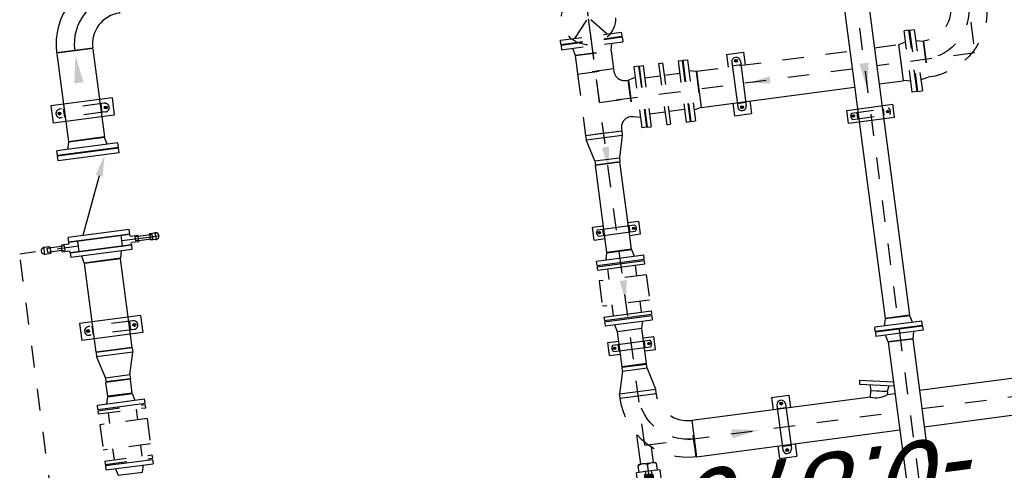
# Model space of a CAD drawing. Header units: metres. Extents: x 118052 to 118564, y 454784 to 455719.
# Tile 125 of 160: x 118515.44 to 118519.98, y 455272.97 to 455275.05. Entities that reach past the tile are written whole.
import ezdxf

# ---------------------------------------------------------------- set-up
doc = ezdxf.new("R2010")
doc.units = ezdxf.units.M
doc.header["$LTSCALE"] = 0.5
for name, pattern in [('AM_ISO08W050', [18, 12, -1.5, 3, -1.5]), ('CENTER', [2, 1.25, -0.25, 0.25, -0.25]), ('HIDDEN', [0.375, 0.25, -0.125])]:
    doc.linetypes.add(name, pattern=pattern)
for name, color, linetype in [('0H', 6, 'CENTER'), ('0Hid', 6, 'HIDDEN'), ('0Hu1', 6, 'Continuous'), ('0Symbol', 6, 'Continuous'), ('Koningsstal VIEUWPORT', 254, 'Continuous'), ('ME_N_D_EB00----hollandia~-_-----', 135, 'Continuous'), ('ZU_N_-_AL999---LL_pvc250_zgr34__18_^200~N_-----', 7, 'Continuous')]:
    doc.layers.add(name, color=color, linetype=linetype)
doc.layers.add('AM_7', color=6, linetype='AM_ISO08W050', lineweight=25)
doc.styles.add('tcb_isocp', font='tcb_isocp.shx')

# ---------------------------------------------------------------- blocks, each defined once
blk = doc.blocks.new('B150')
for p, q in [((-84.1, 0), (84.2, 0)), ((228.5, -144.3), (228.5, -312.6))]:
    blk.add_line(p, q)
for radius in [312.6, 144.3]:
    blk.add_arc((228.5, 0), radius, 180, 270)
at = {"color": 0, "linetype": 'ByBlock'}
blk.add_arc((228.5, 0), 228.5, 180, 270, dxfattribs=at)
blk = doc.blocks.new('Vof150')
for p, q in [((-92, -33), (-84.15, 0)), ((-84.15, 0), (84.15, 0)), ((84.15, 0), (92, -33)), ((-142.5, -33), (142.5, -33)), ((-142.5, -55), (-142.5, -33)), ((142.5, -55), (142.5, -33)), ((-142.5, -55), (142.5, -55))]:
    blk.add_line(p, q)
blk = doc.blocks.new('Vof100')
for p, q in [((-57.15, 0), (57.15, 0)), ((57.15, 0), (65.5, -32)), ((-110, -32), (110, -32)), ((-110, -52), (-110, -32)), ((-65.5, -32), (-57.15, 0)), ((110, -52), (110, -32)), ((-110, -52), (110, -52))]:
    blk.add_line(p, q)
blk = doc.blocks.new('TK150')
for p, q in [((3, 142.5), (3, -142.5)), ((3, 142.5), (25, 142.5)), ((25, 142.5), (25, -142.5)), ((381, 142.5), (381, -142.5)), ((381, 142.5), (403, 142.5)), ((403, 142.5), (403, -142.5)), ((288.8, 36.3), (25, -74.3)), ((3, -142.5), (25, -142.5)), ((381, -142.5), (403, -142.5))]:
    blk.add_line(p, q)
blk.add_solid([(282.3, 51.7), (295.2, 21), (381, 75)])
blk = doc.blocks.new('Vlf150')
for p, q in [((-142.5, 0), (142.5, 0)), ((-142.5, -20), (-142.5, 0)), ((142.5, -20), (142.5, 0)), ((-142.5, -20), (142.5, -20))]:
    blk.add_line(p, q)
blk = doc.blocks.new('VC150100')
for p, q in [((0, -84.15), (0, 84.15)), ((0, 84.15), (20, 84.15)), ((20, -84.15), (20, 84.15)), ((20, 84.15), (122, 57.15)), ((122, -57.15), (122, 57.15)), ((122, 57.15), (140, 57.15)), ((140, -57.15), (140, 57.15)), ((0, -84.15), (20, -84.15)), ((122, -57.15), (20, -84.15)), ((122, -57.15), (140, -57.15))]:
    blk.add_line(p, q)
blk = doc.blocks.new('LD150ba')
for p, q in [((0, 142.5), (0, -142.5)), ((0, 142.5), (19, 142.5)), ((19, 142.5), (19, -142.5)), ((191, 142.5), (191, -142.5)), ((191, 142.5), (210, 142.5)), ((210, 142.5), (210, -142.5)), ((19, -75), (191, 75)), ((19, 75), (191, -75)), ((0, -142.5), (19, -142.5)), ((191, -142.5), (210, -142.5))]:
    blk.add_line(p, q)
at = {"color": 0, "linetype": 'ByBlock'}
blk.add_line((0, 0), (210, 0), dxfattribs=at)
blk.add_circle((105, 0), 125)
blk = doc.blocks.new('S150')
for p, q in [((-227.15, 143), (-58.85, 143)), ((-227.15, 134.15), (-227.15, 143)), ((-58.85, 134.15), (-58.85, 143)), ((-286, -84.15), (-286, 84.15)), ((-286, 84.15), (-277.15, 84.15)), ((-8.85, 84.15), (0, 84.15)), ((0, -84.15), (0, 84.15)), ((-286, -84.15), (0, -84.15))]:
    blk.add_line(p, q)
at = {"color": 0, "linetype": 'ByBlock'}
blk.add_line((-143, 0), (-143, 143), dxfattribs=at)
for centre, start, end in [((-277.15, 134.15), 270, 0), ((-8.85, 134.15), 180, 270)]:
    blk.add_arc(centre, 50, start, end)
blk = doc.blocks.new('PO-DN150')
for p, q in [((-31362.6, -24164.8), (-31362.6, -24449.8)), ((-31362.6, -24164.8), (-31344.6, -24164.8)), ((-31344.6, -24164.8), (-31344.6, -24449.8)), ((-31271.6, -24164.8), (-31271.6, -24449.8)), ((-31271.6, -24164.8), (-31253.6, -24164.8)), ((-31253.6, -24164.8), (-31253.6, -24449.8)), ((-31180.6, -24164.8), (-31180.6, -24449.8)), ((-31180.6, -24164.8), (-31162.6, -24164.8)), ((-31162.6, -24164.8), (-31162.6, -24449.8)), ((-31271.6, -24223.1), (-31344.6, -24223.1)), ((-31180.6, -24223.1), (-31253.6, -24223.1)), ((-31271.6, -24391.4), (-31344.6, -24391.4)), ((-31180.6, -24391.4), (-31253.6, -24391.4)), ((-31362.6, -24449.8), (-31344.6, -24449.8)), ((-31271.6, -24449.8), (-31253.6, -24449.8)), ((-31180.6, -24449.8), (-31162.6, -24449.8))]:
    blk.add_line(p, q)
blk = doc.blocks.new('KK_DN50ba')
for p, q in [((25.6, 55.1), (-26.4, 55.1)), ((-26.4, 55.1), (-26.4, 14)), ((25.6, 55.1), (25.6, 14)), ((25.6, 48.4), (25.6, 14)), ((-63.4, 35.6), (-57.8, 42)), ((-63.4, -35.6), (-63.4, 35.6)), ((-57.8, 42), (-26.4, 42)), ((-57.8, 0), (-28.4, 0)), ((-28.4, 14), (65.4, 14)), ((-28.4, -14), (-28.4, 14)), ((-26.4, 42), (-26.4, 14)), ((57.1, 42), (25.6, 42)), ((27.7, -14), (27.7, 14)), ((44.3, -14), (44.3, 14)), ((62.6, 35.6), (57.1, 42)), ((62.6, 14), (62.6, 35.6)), ((65.4, 18.2), (151.4, 18.2)), ((65.4, -18.2), (65.4, 18.2)), ((-57.8, -42), (-63.4, -35.6)), ((-26.4, -42), (-57.8, -42)), ((-28.4, -14), (65.4, -14)), ((-26.4, -14), (-26.4, -42)), ((-26.4, -14), (-26.4, -55.1)), ((25.6, -14), (25.6, -48.4)), ((25.6, -14), (25.6, -55.1)), ((25.6, -42), (57.1, -42)), ((57.1, -42), (62.6, -35.6)), ((62.6, -35.6), (62.6, -14)), ((65.4, -18.2), (151.4, -18.2)), ((25.6, -55.1), (-26.4, -55.1))]:
    blk.add_line(p, q)
blk.add_lwpolyline([(-5.6, 9.1), (-10.9, 0), (-5.6, -9.1), (4.9, -9.1), (10.1, 0), (4.9, 9.1)], close=True)
for radius in [13.1, 8.27, 6.13]:
    blk.add_circle((-0.4, 0), radius)
for centre, radius, start, end in [((-21, 21), 42.3, 150.2533, 209.7467), ((-21, -21), 42.3, 150.2533, 209.7467), ((-0.4, 0), 21, 41.8103, 138.1897), ((-0.4, 0), 7, 168.4465, 99.6448), ((20.3, 21), 42.3, 350.4908, 29.7467), ((151.4, 0), 18.2, 270, 90), ((-0.4, 0), 21, 221.8103, 318.1897), ((20.3, -21), 42.3, 330.2533, 9.5092)]:
    blk.add_arc(centre, radius, start, end)
at = {"layer": '0H'}
for p, q in [((-0.4, -21), (-0.4, 21)), ((-63.4, 0), (169.6, 0))]:
    blk.add_line(p, q, dxfattribs=at)
blk = doc.blocks.new('slibverwerkingsgebouw')
for p, q in [((4445.6, 5222.5), (4365.6, 5222.4)), ((4365.8, 4937.4), (4365.6, 5222.4)), ((4405.6, 5181.5), (4405.6, 5194.5)), ((4445.8, 4937.5), (4445.6, 5222.5)), ((5458.5, 5223.2), (5378.5, 5223.1)), ((5378.7, 4938.1), (5378.5, 5223.1)), ((5418.5, 5182.2), (5418.5, 5195.2)), ((5458.7, 4938.2), (5458.5, 5223.2)), ((4399.1, 5188), (4412.1, 5188)), ((5412, 5188.7), (5425, 5188.7)), ((4399.2, 4972), (4412.2, 4972)), ((4405.7, 4978.5), (4405.7, 4965.5)), ((5412.2, 4972.7), (5425.2, 4972.7)), ((5418.7, 4979.2), (5418.7, 4966.2)), ((4445.8, 4937.5), (4365.8, 4937.4)), ((5458.7, 4938.2), (5378.7, 4938.1)), ((3980.5, 2811.7), (4040.5, 2811.8)), ((3980.5, 2811.7), (3980.5, 2761.4)), ((3995.5, 2789.9), (3995.6, 2618.6)), ((4025.5, 2789.9), (4025.6, 2618.6)), ((4040.5, 2811.8), (4040.5, 2761.4)), ((4518.2, 2812.1), (4518.2, 2761.7)), ((4518.2, 2812.1), (4578.2, 2812.1)), ((4533.2, 2790.3), (4533.3, 2618.9)), ((4563.2, 2790.3), (4563.3, 2619)), ((4578.2, 2812.1), (4578.2, 2761.8)), ((3995.5, 2765.5), (4025.5, 2765.5)), ((4533.2, 2765.9), (4563.2, 2765.9)), ((3980.6, 2647.1), (3980.6, 2596.7)), ((3995.6, 2642.9), (4025.6, 2643)), ((4040.6, 2647.1), (4040.6, 2596.8)), ((4518.3, 2647.4), (4518.3, 2597.1)), ((4533.3, 2643.3), (4563.3, 2643.3)), ((4578.3, 2647.5), (4578.3, 2597.1)), ((3980.6, 2596.7), (4040.6, 2596.8)), ((4518.3, 2597.1), (4578.3, 2597.1)), ((5061.4, 2094.9), (5003, 2094.9)), ((5003, 2094.9), (5003.1, 2014.9)), ((5288, 2095.1), (5229.7, 2095)), ((5288, 2095.1), (5288.1, 2015.1)), ((3464.4, 2093.8), (3406, 2093.8)), ((3406, 2093.8), (3406.1, 2013.8)), ((3447.1, 2053.8), (3434.1, 2053.8)), ((3440.6, 2047.3), (3440.6, 2060.3)), ((3652.6, 2074), (3444.6, 2073.8)), ((3461.1, 2073.8), (3461.1, 2033.8)), ((3691, 2094), (3632.7, 2093.9)), ((3636, 2073.9), (3636.1, 2033.9)), ((3650.1, 2054), (3663.1, 2054)), ((3656.6, 2047.5), (3656.6, 2060.5)), ((3691, 2094), (3691.1, 2014)), ((5044.1, 2054.9), (5031.1, 2054.9)), ((5037.6, 2048.4), (5037.6, 2061.4)), ((5249.6, 2075), (5041.6, 2074.9)), ((5058.1, 2074.9), (5058.1, 2034.9)), ((5233, 2075), (5233.1, 2035)), ((5247.1, 2055), (5260.1, 2055)), ((5253.6, 2048.5), (5253.6, 2061.5)), ((3464.4, 2013.8), (3406.1, 2013.8)), ((3652.6, 2034), (3444.6, 2033.8)), ((3691.1, 2014), (3632.7, 2013.9)), ((5061.4, 2014.9), (5003.1, 2014.9)), ((5249.6, 2035), (5041.6, 2034.9)), ((5288.1, 2015.1), (5229.7, 2015)), ((4899.9, 1576.8), (4959.9, 1576.9)), ((4899.9, 1576.8), (4900.1, 1361.8)), ((4959.9, 1576.9), (4960.1, 1361.9)), ((4900.1, 1361.8), (4960.1, 1361.9))]:
    blk.add_line(p, q)
at = {"color": 0, "linetype": 'ByBlock'}
for p, q in [((4005, 2784.2), (4016, 2784.2)), ((4010.5, 2789.7), (4010.5, 2778.7)), ((4542.7, 2784.6), (4553.7, 2784.6)), ((4548.2, 2790.1), (4548.2, 2779.1)), ((4005.1, 2624.2), (4016.1, 2624.2)), ((4010.6, 2629.7), (4010.6, 2618.7)), ((4542.8, 2624.6), (4553.8, 2624.6)), ((4548.3, 2630.1), (4548.3, 2619.1)), ((4924.4, 1549.4), (4935.4, 1549.4)), ((4929.9, 1554.9), (4929.9, 1543.9)), ((4924.6, 1389.4), (4935.6, 1389.4)), ((4930, 1394.9), (4930.1, 1383.9))]:
    blk.add_line(p, q, dxfattribs=at)
for centre, radius in [((4405.6, 5188), 6.5), ((5418.5, 5188.7), 6.5), ((4405.7, 4972), 6.5), ((5418.7, 4972.7), 6.5), ((4010.5, 2784.2), 5.5), ((4548.2, 2784.6), 5.5), ((4010.6, 2624.2), 5.5), ((4548.3, 2624.6), 5.5), ((3440.6, 2053.8), 6.5), ((3656.6, 2054), 6.5), ((5037.6, 2054.9), 6.5), ((5253.6, 2055), 6.5), ((4929.9, 1549.4), 5.5), ((4930.1, 1389.4), 5.5)]:
    blk.add_circle(centre, radius)
for centre, radius, start, end in [((4010.5, 2778.2), 19, 37.9027, 142.1754), ((4548.2, 2778.6), 19, 37.9027, 142.1754), ((4010.6, 2630.2), 19, 217.9027, 322.1754), ((4548.3, 2630.6), 19, 217.9027, 322.1754), ((3444.6, 2053.8), 20, 90.0391, 270.0391), ((3652.6, 2054), 20, 270.0391, 90.0391), ((5041.6, 2054.9), 20, 90.0391, 270.0391), ((5249.6, 2055), 20, 270.0391, 90.0391)]:
    blk.add_arc(centre, radius, start, end)
at = {"layer": '0H', "color": 1, "linetype": 'CENTER'}
for p, q in [((5374.1, 2789.3), (5290.1, 2789.3)), ((5290.2, 2621), (5290.1, 2789.3)), ((5374.1, 2789.3), (5374.2, 2621)), ((5374.2, 2621), (5290.2, 2621)), ((5229.6, 2242.1), (5230.1, 1526.7)), ((5230.2, 1412.4), (5230.2, 1300.6))]:
    blk.add_line(p, q, dxfattribs=at)
at = {"layer": '0H'}
for p, q in [((3548.1, 2703.9), (5856, 2705.5)), ((3548.1, 2703.9), (3548.9, 1525.6)), ((5145.1, 2705), (7572.6, 2706.7)), ((5145.9, 1526.7), (5145.1, 2705)), ((5930, 1470), (499, 1466.3)), ((5146.3, 955), (5146, 1412.4)), ((3549, 1411.3), (3550.2, -266.7)), ((5289.3, 955.1), (5146.3, 955)), ((5289.3, 955.1), (5146.3, 955))]:
    blk.add_line(p, q, dxfattribs=at)
at = {"layer": '0Hid'}
for p, q in [((3969, 5189.7), (3851, 5189.6)), ((3851.2, 4969.6), (3851, 5189.6)), ((3969.1, 4969.7), (3969, 5189.7)), ((4385.7, 4976), (4385.6, 5184)), ((4425.6, 5167.5), (4385.6, 5167.4)), ((4425.7, 4976), (4425.6, 5184)), ((5398.7, 4976.6), (5398.5, 5184.6)), ((5438.5, 5168.1), (5398.5, 5168.1)), ((5438.7, 4976.7), (5438.5, 5184.7)), ((3800.5, 5144.5), (3851.1, 5144.5)), ((4019.6, 5144.7), (3969, 5144.6)), ((3800.6, 5014.6), (3851.1, 5014.6)), ((4019.7, 5014.7), (3969.1, 5014.7)), ((3969.1, 4969.7), (3851.2, 4969.6)), ((4425.7, 4992.5), (4385.7, 4992.5)), ((5438.7, 4993.2), (5398.7, 4993.2)), ((4328, 2814.5), (4210.1, 2814.4)), ((4210.2, 2594.4), (4210.1, 2814.4)), ((4328.2, 2594.5), (4328, 2814.5)), ((4159.5, 2769.3), (4210.1, 2769.3)), ((4378.6, 2769.4), (4328.1, 2769.4)), ((4159.6, 2639.4), (4210.2, 2639.4)), ((4328.2, 2594.5), (4210.2, 2594.4)), ((4914.9, 1555), (4915.1, 1383.7)), ((4944.9, 1555), (4945.1, 1383.7)), ((4915, 1530.6), (4945, 1530.7)), ((4915, 1408.1), (4945, 1408.1))]:
    blk.add_line(p, q, dxfattribs=at)
for centre, radius, start, end in [((4405.6, 5184), 20, 0.0391, 180.0391), ((5418.5, 5184.7), 20, 0.0391, 180.0391), ((4405.7, 4976), 20, 180.0391, 0.0391), ((5418.7, 4976.7), 20, 180.0391, 0.0391), ((4929.9, 1543.4), 19, 37.9027, 142.1754), ((4930, 1395.4), 19, 217.9027, 322.1754)]:
    blk.add_arc(centre, radius, start, end, dxfattribs=at)
at = {"layer": '0Hu1'}
for p, q in [((4780.2, 5340.2), (4818.2, 5340.3)), ((4784.1, 5340.2), (4784.1, 5312.2)), ((4814.6, 5312.3), (4814.6, 5340.3)), ((4814.6, 5312.3), (4784.1, 5312.2)), ((4789.4, 5312.2), (4789.4, 5325)), ((4789.4, 5325), (4809.4, 5325)), ((4789.4, 5258.9), (4789.4, 5317.6)), ((4809.4, 5325), (4809.4, 5312.2)), ((4809.4, 5258.9), (4809.4, 5317.6)), ((4784.1, 5258.9), (4799.4, 5258.9)), ((4784.1, 5258.9), (4784.2, 5224)), ((4789.4, 5258.9), (4789.4, 5244.9)), ((4789.4, 5244.9), (4809.4, 5244.9)), ((4799.4, 5258.9), (4814.6, 5258.9)), ((4799.4, 5238.5), (4799.4, 5258.9)), ((4809.4, 5244.9), (4809.4, 5258.9)), ((4814.7, 5224.1), (4814.6, 5258.9)), ((4774.4, 5222.7), (4784.2, 5222.7)), ((4774.4, 5222.7), (4774.6, 4937.7)), ((4814.6, 5222.7), (4824.4, 5222.7)), ((4824.4, 5222.7), (4824.6, 4937.7)), ((4304, 5164), (4717.5, 5164.3)), ((4304.1, 4995.7), (4304, 5164)), ((4717.6, 4996), (4717.5, 5164.3)), ((4774.4, 5180.9), (4824.4, 5181)), ((5693.5, 5165), (5284.5, 5164.7)), ((5284.6, 4996.4), (5284.5, 5164.7)), ((5696.6, 4996.7), (5696.5, 5165)), ((4095.1, 5022.6), (4095, 5136.9)), ((4095, 5136.9), (4160, 5136.9)), ((4160.1, 5022.6), (4160, 5136.9)), ((4095.1, 5022.6), (4160.1, 5022.6)), ((4304.1, 4995.7), (4717.6, 4996)), ((4774.6, 4979.4), (4824.6, 4979.4)), ((4799.6, 4979.4), (4799.7, 4805.1)), ((5693.6, 4996.7), (5284.6, 4996.4)), ((4774.6, 4937.7), (4784.4, 4937.7)), ((4774.6, 4937.7), (4784.4, 4937.7)), ((4784.4, 4901.5), (4784.4, 4936.3)), ((4799.6, 4921.9), (4799.6, 4901.5)), ((4814.8, 4937.7), (4819.6, 4937.7)), ((4814.8, 4937.7), (4824.6, 4937.7)), ((4814.9, 4936.3), (4814.9, 4901.5)), ((4784.4, 4901.5), (4799.6, 4901.5)), ((4789.6, 4901.5), (4789.6, 4915.5)), ((4789.6, 4915.5), (4809.6, 4915.5)), ((4789.6, 4901.5), (4789.7, 4842.7)), ((4799.6, 4901.5), (4814.9, 4901.5)), ((4799.7, 4878.5), (4799.7, 4820.1)), ((4809.6, 4915.5), (4809.6, 4901.5)), ((4809.6, 4901.5), (4809.7, 4842.7)), ((4814.9, 4848.1), (4784.4, 4848.1)), ((4784.4, 4820.1), (4784.4, 4848.1)), ((4789.7, 4848.1), (4789.7, 4835.3)), ((4789.7, 4835.3), (4809.7, 4835.3)), ((4809.7, 4835.3), (4809.7, 4848.1)), ((4814.9, 4848.1), (4814.9, 4820.1)), ((4780.6, 4820.1), (4818.6, 4820.1)), ((3463.9, 2734), (3599.8, 2734.1)), ((3920.6, 2761.3), (4084.1, 2761.4)), ((3920.7, 2647), (3920.6, 2761.3)), ((4084.2, 2647.1), (4084.1, 2761.4)), ((4454.1, 2761.7), (4860.1, 2762)), ((4454.2, 2647.4), (4454.1, 2761.7)), ((4860.1, 2762), (4860.2, 2647.7)), ((3464, 2673.7), (3535, 2673.8)), ((3920.7, 2647), (4084.2, 2647.1)), ((4454.2, 2647.4), (4860.2, 2647.7)), ((4378.7, 2639.5), (4328.2, 2639.5)), ((3632.4, 2473.5), (3464.1, 2473.4)), ((3464.1, 2473.4), (3464.8, 1525.5)), ((3633, 1639.4), (3632.4, 2473.5)), ((5229.6, 2242.1), (5061.3, 2242)), ((5061.3, 2242), (5061.8, 1526.6)), ((3633, 1639.4), (3660.6, 1634.6)), ((3698.6, 1683.2), (3670.9, 1525.7)), ((3716.3, 1680.1), (3689.2, 1525.7)), ((3716.3, 1680.1), (3698.6, 1683.2)), ((3647.4, 1559.6), (3660.6, 1634.6)), ((3662.5, 1634.2), (3649.4, 1559.3)), ((3690.3, 1636.4), (3662.5, 1634.2)), ((3633.1, 1525.6), (3633.1, 1562.2)), ((3647.4, 1559.6), (3633.1, 1562.2)), ((3649.4, 1559.3), (3674.8, 1547.8)), ((3873, 1525.8), (1981, 1524.5)), ((3873, 1411.5), (3873, 1525.8)), ((5777.4, 1527.1), (3984, 1525.9)), ((3984, 1411.6), (3984, 1525.9)), ((3873, 1411.5), (1981, 1410.2)), ((5777.5, 1412.8), (3984, 1411.6)), ((5061.9, 1412.3), (5061.9, 1300.5)), ((3464.9, 1411.2), (3465.3, 725.4)), ((3633.6, 725.5), (3633.2, 1411.3)), ((5230.7, 1300.6), (5062.4, 1300.5))]:
    blk.add_line(p, q, dxfattribs=at)
for centre, radius, start, end in [((4799.3, 5340.2), 15, 0.0391, 180.0391), ((4784, 5244.9), 0.2, 315.0391, 0.0391), ((4784.2, 4915.5), 0.2, 0.0391, 45.0391), ((4799.7, 4820.1), 15, 180.0391, 0.0391), ((3725.5, 1600.9), 100.2, 157.3648, 202.7155)]:
    blk.add_arc(centre, radius, start, end, dxfattribs=at)
at = {"layer": '0Symbol'}
for points in [[(5547.9, 5102.1), (5675.9, 5080.8), (5548, 5059.4)], [(4315.5, 2687.8), (4215.5, 2704.4), (4315.5, 2721.1)], [(4936.2, 2688.2), (4836.2, 2704.8), (4936.2, 2721.5)], [(3569.7, 2297.7), (3548.5, 2169.7), (3527.1, 2297.7)], [(5129, 1909.7), (5145.6, 2009.7), (5162.3, 1909.7)], [(5165.6, 1448.2), (5037.6, 1469.4), (5165.6, 1490.9)]]:
    blk.add_solid(points, dxfattribs=at)
at = {"layer": 'AM_7'}
for p in [(2266.4, 5453.5), (4799.4, 5180.9)]:
    blk.add_line(p, (4799.3, 5455.2), dxfattribs=at)
at = {"layer": '0H', "color": 1, "linetype": 'CENTER', "xscale": -1}
for name, p, rotation in [('Vof150', (5376.1, 2705.2), 90.03906185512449), ('B150', (3548.3, 2475.4), 180.0390652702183), ('Vof150', (5145.2, 2560), 0.03906527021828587), ('B150', (5375.3, 955.2), 270.0390618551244)]:
    blk.add_blockref(name, p, dxfattribs=dict(at, rotation=rotation))
at = {"layer": '0H', "color": 1, "linetype": 'CENTER'}
for name, p, rotation in [('LD150ba', (5434.1, 2705.2), 0.03906527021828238), ('S150', (5002.1, 2704.9), 180.0390652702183), ('PO-DN150', (29473.9, -28844), 270.0390618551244), ('Vof150', (5145.4, 2244), 180.0390652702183), ('Vof150', (5146.6, 1298.5), 0.03906527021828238), ('Vof150', (5146.7, 1185.5), 180.0390652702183)]:
    blk.add_blockref(name, p, dxfattribs=dict(at, rotation=rotation))
at = {"layer": '0Hid', "yscale": 0.7719298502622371, "zscale": 0.7719298}
for p, xscale, rotation in [((3785.1, 5079.5), -0.7719298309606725, 90.03906922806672), ((4035.1, 5079.7), 0.7719298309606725, 270.0390692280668)]:
    blk.add_blockref('Vlf150', p, dxfattribs=dict(at, xscale=xscale, rotation=rotation))
at = {"layer": '0Hu1'}
for name, p, rotation in [('Vof150', (4719.5, 5080.1), 90.03906185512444), ('Vof100', (4093.1, 5079.8), 270.0390618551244), ('B150', (5927.2, 4852.5), 180.0390652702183), ('Vof100', (4452.1, 2704.5), 270.0390618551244), ('VC150100', (5002.1, 2704.9), 180.0390652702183), ('KK_DN50ba', (3400.6, 2703.8), 180.0390652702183), ('Vof100', (3875, 1468.6), 90.03906185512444)]:
    blk.add_blockref(name, p, dxfattribs=dict(at, rotation=rotation))
at = {"layer": '0Hu1', "xscale": -1}
for name, p, rotation in [('TK150', (4821.5, 5080.2), 180.0390652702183), ('Vof150', (5282.5, 5080.6), 270.0390618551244), ('Vof100', (3727.1, 5079.5), 90.03906185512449), ('VC150100', (4302.1, 5079.9), 0.03906527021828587), ('VC150100', (3778.6, 2704.1), 180.0390652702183), ('Vof100', (4086.1, 2704.3), 90.03906185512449), ('Vof100', (3982, 1468.7), 270.0390618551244)]:
    blk.add_blockref(name, p, dxfattribs=dict(at, rotation=rotation))
at = {"layer": '0Hu1', "yscale": 0.7719298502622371, "zscale": 0.7719298}
for p, xscale, rotation in [((4144.1, 2704.3), -0.7719298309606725, 90.03906922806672), ((4394.1, 2704.5), 0.7719298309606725, 270.0390692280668)]:
    blk.add_blockref('Vlf150', p, dxfattribs=dict(at, xscale=xscale, rotation=rotation))
blk = doc.blocks.new('Leidingen')
at = {"layer": 'ME_N_D_EB00----hollandia~-_-----'}
blk.add_blockref('slibverwerkingsgebouw', (-207895.7, -6715.7), dxfattribs=at)
at = {"layer": 'ZU_N_-_AL999---LL_pvc250_zgr34__18_^200~N_-----', "style": 'tcb_isocp', "oblique": 20.0002}
blk.add_text('bob. -0.870', height=360, rotation=90.0931, dxfattribs=at).set_placement((-204490, -6639.7))

msp = doc.modelspace()

# ---------------------------------------------------------------- block references
at = {"layer": 'Koningsstal VIEUWPORT', "color": 6, "xscale": 0.0009975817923, "yscale": 0.0009975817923, "zscale": 0.0009975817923, "rotation": 97.46987594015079}
msp.add_blockref('Leidingen', (118487.852, 455474.6886), dxfattribs=at)

doc.saveas('drawing.dxf')
